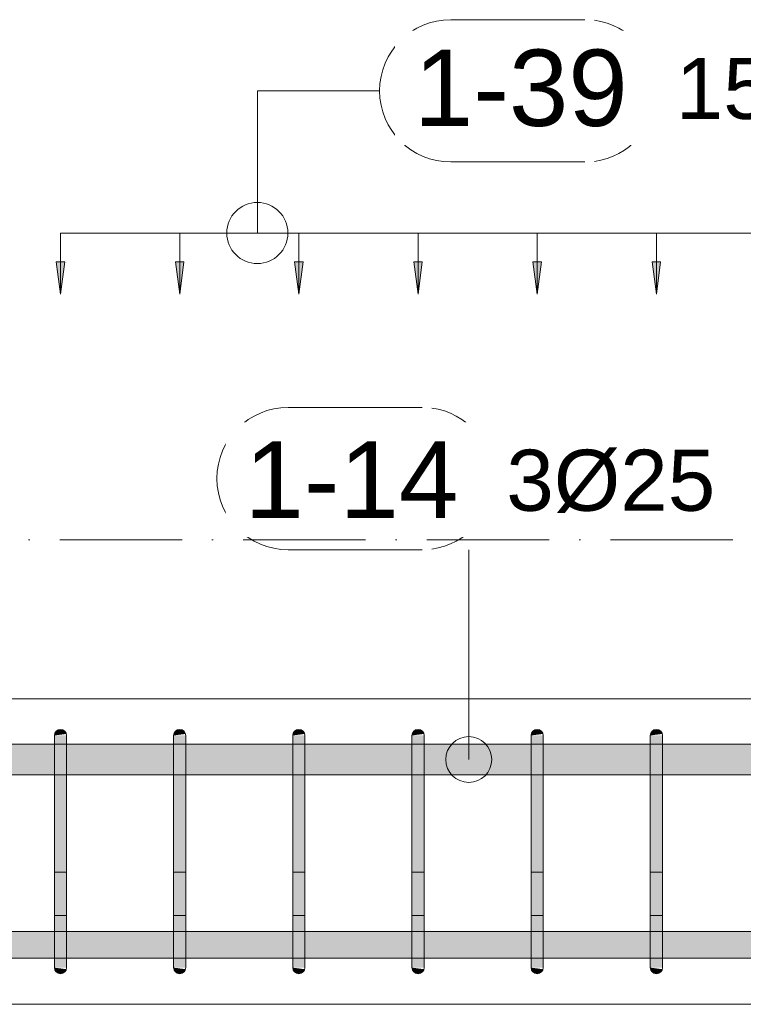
# Model space of a CAD drawing. Header units: millimetres. Extents: x 4307 to 42792, y 1610 to 10025.
# Tile 255 of 256: x 39372 to 39963, y 5620 to 6426. Entities that reach past the tile are written whole.
import ezdxf

# ---------------------------------------------------------------- set-up
doc = ezdxf.new("R2010")
doc.units = ezdxf.units.MM
doc.linetypes.add('Čerchovaná', pattern=[150, 100, -25, 0, -25])
for name, color, linetype, lineweight in [('A-ANNO-DIMS', 211, 'Continuous', 5), ('A-ANNO-DIMS-25', 211, 'Continuous', 5), ('A-FLOR-LEVL', 51, 'Continuous', 5), ('S-BEAM', 12, 'Continuous', 9), ('S-RBAR', 171, 'Continuous', 5), ('S-RBAR-IDEN', 171, 'Continuous', 5)]:
    doc.layers.add(name, color=color, linetype=linetype, lineweight=lineweight)
doc.styles.add('Arial', font='arial.ttf', dxfattribs={"height": 50})
doc.styles.add('Arial_1', font='arial.ttf', dxfattribs={"height": 62.5})
doc.dimstyles.new('Výztuž_kusy__řezy__5', dxfattribs={"dimscale": 304.8, "dimtxt": 0.18, "dimasz": 0, "dimexe": 0, "dimexo": 0.0625, "dimgap": 0.082021, "dimtad": 1, "dimdec": 0, "dimzin": 0, "dimdsep": 46, "dimtxsty": 'Arial_1', "dimblk1": 'NONE', "dimblk2": 'NONE', "dimsah": 1, "dimcen": 0.09, "dimazin": 0, "dimtfac": 1, "dimtdec": 4, "dimtix": 1, "dimtmove": 0, "dimatfit": 3, "dimfxl": 0.164042, "dimfxlon": 1, "dimtvp": 1, "dimtfill": 1, "dimtolj": 1, "dimtzin": 0, "dimarcsym": 2})

# ---------------------------------------------------------------- blocks, each defined once
blk = doc.blocks.new('DIMBLOCK968-V3')
at = {"layer": 'A-ANNO-DIMS-25'}
for points in [[(39404.99, 6201.18), (39408.45, 6227.47), (39401.53, 6227.47)], [(39502.43, 6201.18), (39505.9, 6227.47), (39498.97, 6227.47)]]:
    blk.add_hatch(color=256, dxfattribs=at).paths.add_polyline_path(points)
for p, q in [((39404.99, 6251.18), (39502.43, 6251.18)), ((39404.99, 6251.18), (39404.99, 6251.18)), ((39404.99, 6251.18), (39404.99, 6201.18)), ((39502.43, 6251.18), (39502.43, 6251.18)), ((39502.43, 6251.18), (39502.43, 6201.18)), ((39408.45, 6227.47), (39401.53, 6227.47)), ((39401.53, 6227.47), (39404.99, 6201.18)), ((39404.99, 6201.18), (39408.45, 6227.47)), ((39505.9, 6227.47), (39498.97, 6227.47)), ((39498.97, 6227.47), (39502.43, 6201.18)), ((39502.43, 6201.18), (39505.9, 6227.47))]:
    blk.add_line(p, q, dxfattribs=at)
blk = doc.blocks.new('_None')
blk = doc.blocks.new('DIMBLOCK969-V3')
at = {"layer": 'A-ANNO-DIMS-25'}
for points in [[(39502.43, 6201.18), (39505.9, 6227.47), (39498.97, 6227.47)], [(39599.88, 6201.18), (39603.34, 6227.47), (39596.42, 6227.47)]]:
    blk.add_hatch(color=256, dxfattribs=at).paths.add_polyline_path(points)
for p, q in [((39502.43, 6251.18), (39599.88, 6251.18)), ((39502.43, 6251.18), (39502.43, 6251.18)), ((39502.43, 6251.18), (39502.43, 6201.18)), ((39599.88, 6251.18), (39599.88, 6251.18)), ((39599.88, 6251.18), (39599.88, 6201.18)), ((39505.9, 6227.47), (39498.97, 6227.47)), ((39498.97, 6227.47), (39502.43, 6201.18)), ((39502.43, 6201.18), (39505.9, 6227.47)), ((39603.34, 6227.47), (39596.42, 6227.47)), ((39596.42, 6227.47), (39599.88, 6201.18)), ((39599.88, 6201.18), (39603.34, 6227.47))]:
    blk.add_line(p, q, dxfattribs=at)
blk = doc.blocks.new('DIMBLOCK970-V3')
at = {"layer": 'A-ANNO-DIMS-25'}
for points in [[(39599.88, 6201.18), (39603.34, 6227.47), (39596.42, 6227.47)], [(39697.33, 6201.18), (39700.79, 6227.47), (39693.87, 6227.47)]]:
    blk.add_hatch(color=256, dxfattribs=at).paths.add_polyline_path(points)
for p, q in [((39599.88, 6251.18), (39697.33, 6251.18)), ((39599.88, 6251.18), (39599.88, 6251.18)), ((39599.88, 6251.18), (39599.88, 6201.18)), ((39697.33, 6251.18), (39697.33, 6251.18)), ((39697.33, 6251.18), (39697.33, 6201.18)), ((39603.34, 6227.47), (39596.42, 6227.47)), ((39596.42, 6227.47), (39599.88, 6201.18)), ((39599.88, 6201.18), (39603.34, 6227.47)), ((39700.79, 6227.47), (39693.87, 6227.47)), ((39693.87, 6227.47), (39697.33, 6201.18)), ((39697.33, 6201.18), (39700.79, 6227.47))]:
    blk.add_line(p, q, dxfattribs=at)
blk = doc.blocks.new('DIMBLOCK971-V3')
at = {"layer": 'A-ANNO-DIMS-25'}
for points in [[(39697.33, 6201.18), (39700.79, 6227.47), (39693.87, 6227.47)], [(39794.77, 6201.18), (39798.24, 6227.47), (39791.31, 6227.47)]]:
    blk.add_hatch(color=256, dxfattribs=at).paths.add_polyline_path(points)
for p, q in [((39697.33, 6251.18), (39794.77, 6251.18)), ((39697.33, 6251.18), (39697.33, 6251.18)), ((39697.33, 6251.18), (39697.33, 6201.18)), ((39794.77, 6251.18), (39794.77, 6251.18)), ((39794.77, 6251.18), (39794.77, 6201.18)), ((39700.79, 6227.47), (39693.87, 6227.47)), ((39693.87, 6227.47), (39697.33, 6201.18)), ((39697.33, 6201.18), (39700.79, 6227.47)), ((39798.24, 6227.47), (39791.31, 6227.47)), ((39791.31, 6227.47), (39794.77, 6201.18)), ((39794.77, 6201.18), (39798.24, 6227.47))]:
    blk.add_line(p, q, dxfattribs=at)
blk = doc.blocks.new('DIMBLOCK972-V3')
at = {"layer": 'A-ANNO-DIMS-25'}
for points in [[(39794.77, 6201.18), (39798.24, 6227.47), (39791.31, 6227.47)], [(39892.22, 6201.18), (39895.68, 6227.47), (39888.76, 6227.47)]]:
    blk.add_hatch(color=256, dxfattribs=at).paths.add_polyline_path(points)
for p, q in [((39794.77, 6251.18), (39892.22, 6251.18)), ((39794.77, 6251.18), (39794.77, 6251.18)), ((39794.77, 6251.18), (39794.77, 6201.18)), ((39892.22, 6251.18), (39892.22, 6251.18)), ((39892.22, 6251.18), (39892.22, 6201.18)), ((39798.24, 6227.47), (39791.31, 6227.47)), ((39791.31, 6227.47), (39794.77, 6201.18)), ((39794.77, 6201.18), (39798.24, 6227.47)), ((39895.68, 6227.47), (39888.76, 6227.47)), ((39888.76, 6227.47), (39892.22, 6201.18)), ((39892.22, 6201.18), (39895.68, 6227.47))]:
    blk.add_line(p, q, dxfattribs=at)
blk = doc.blocks.new('DIMBLOCK973-V3')
at = {"layer": 'A-ANNO-DIMS-25'}
for points in [[(39892.22, 6201.18), (39895.68, 6227.47), (39888.76, 6227.47)], [(39989.67, 6201.18), (39993.13, 6227.47), (39986.21, 6227.47)]]:
    blk.add_hatch(color=256, dxfattribs=at).paths.add_polyline_path(points)
for p, q in [((39892.22, 6251.18), (39989.67, 6251.18)), ((39892.22, 6251.18), (39892.22, 6251.18)), ((39892.22, 6251.18), (39892.22, 6201.18)), ((39989.67, 6251.18), (39989.67, 6251.18)), ((39989.67, 6251.18), (39989.67, 6201.18)), ((39895.68, 6227.47), (39888.76, 6227.47)), ((39888.76, 6227.47), (39892.22, 6201.18)), ((39892.22, 6201.18), (39895.68, 6227.47)), ((39993.13, 6227.47), (39986.21, 6227.47)), ((39986.21, 6227.47), (39989.67, 6201.18)), ((39989.67, 6201.18), (39993.13, 6227.47))]:
    blk.add_line(p, q, dxfattribs=at)
blk = doc.blocks.new('DIMBLOCK982-V3')
at = {"layer": 'A-ANNO-DIMS-25'}
for points in [[(39404.99, 6201.18), (39408.45, 6227.47), (39401.53, 6227.47)], [(39502.43, 6201.18), (39505.9, 6227.47), (39498.97, 6227.47)], [(39599.88, 6201.18), (39603.34, 6227.47), (39596.42, 6227.47)], [(39697.33, 6201.18), (39700.79, 6227.47), (39693.87, 6227.47)], [(39794.77, 6201.18), (39798.24, 6227.47), (39791.31, 6227.47)], [(39892.22, 6201.18), (39895.68, 6227.47), (39888.76, 6227.47)], [(39989.67, 6201.18), (39993.13, 6227.47), (39986.21, 6227.47)], [(40087.11, 6201.18), (40090.58, 6227.47), (40083.65, 6227.47)], [(40184.56, 6201.18), (40188.02, 6227.47), (40181.1, 6227.47)], [(40282.01, 6201.18), (40285.47, 6227.47), (40278.55, 6227.47)], [(40379.45, 6201.18), (40382.92, 6227.47), (40375.99, 6227.47)], [(40476.9, 6201.18), (40480.36, 6227.47), (40473.44, 6227.47)], [(40574.35, 6201.18), (40577.81, 6227.47), (40570.89, 6227.47)], [(40671.79, 6201.18), (40675.26, 6227.47), (40668.33, 6227.47)], [(40769.24, 6201.18), (40772.7, 6227.47), (40765.78, 6227.47)]]:
    blk.add_hatch(color=256, dxfattribs=at).paths.add_polyline_path(points)
for p, q in [((39404.99, 6251.18), (40769.24, 6251.18)), ((39404.99, 6251.18), (39502.43, 6251.18)), ((39404.99, 6251.18), (39404.99, 6251.18)), ((39404.99, 6251.18), (39404.99, 6201.18)), ((39502.43, 6251.18), (39599.88, 6251.18)), ((39502.43, 6251.18), (39502.43, 6251.18)), ((39502.43, 6251.18), (39502.43, 6201.18)), ((39599.88, 6251.18), (39697.33, 6251.18)), ((39599.88, 6251.18), (39599.88, 6251.18)), ((39599.88, 6251.18), (39599.88, 6201.18)), ((39697.33, 6251.18), (39794.77, 6251.18)), ((39697.33, 6251.18), (39697.33, 6251.18)), ((39697.33, 6251.18), (39697.33, 6201.18)), ((39794.77, 6251.18), (39892.22, 6251.18)), ((39794.77, 6251.18), (39794.77, 6251.18)), ((39794.77, 6251.18), (39794.77, 6201.18)), ((39892.22, 6251.18), (39989.67, 6251.18)), ((39892.22, 6251.18), (39892.22, 6251.18)), ((39892.22, 6251.18), (39892.22, 6201.18)), ((39989.67, 6251.18), (40087.11, 6251.18)), ((39989.67, 6251.18), (39989.67, 6251.18)), ((39989.67, 6251.18), (39989.67, 6201.18)), ((40087.11, 6251.18), (40184.56, 6251.18)), ((40087.11, 6251.18), (40087.11, 6251.18)), ((40087.11, 6251.18), (40087.11, 6201.18)), ((40184.56, 6251.18), (40282.01, 6251.18)), ((40184.56, 6251.18), (40184.56, 6251.18)), ((40184.56, 6251.18), (40184.56, 6201.18)), ((40282.01, 6251.18), (40379.45, 6251.18)), ((40282.01, 6251.18), (40282.01, 6251.18)), ((40282.01, 6251.18), (40282.01, 6201.18)), ((40379.45, 6251.18), (40476.9, 6251.18)), ((40379.45, 6251.18), (40379.45, 6251.18)), ((40379.45, 6251.18), (40379.45, 6201.18)), ((40476.9, 6251.18), (40574.35, 6251.18)), ((40476.9, 6251.18), (40476.9, 6251.18)), ((40476.9, 6251.18), (40476.9, 6201.18)), ((40574.35, 6251.18), (40671.79, 6251.18)), ((40574.35, 6251.18), (40574.35, 6251.18)), ((40574.35, 6251.18), (40574.35, 6201.18)), ((40671.79, 6251.18), (40769.24, 6251.18)), ((40671.79, 6251.18), (40671.79, 6251.18)), ((40671.79, 6251.18), (40671.79, 6201.18)), ((40769.24, 6251.18), (40769.24, 6251.18)), ((40769.24, 6251.18), (40769.24, 6201.18)), ((39408.45, 6227.47), (39401.53, 6227.47)), ((39401.53, 6227.47), (39404.99, 6201.18)), ((39404.99, 6201.18), (39408.45, 6227.47)), ((39505.9, 6227.47), (39498.97, 6227.47)), ((39498.97, 6227.47), (39502.43, 6201.18)), ((39502.43, 6201.18), (39505.9, 6227.47)), ((39603.34, 6227.47), (39596.42, 6227.47)), ((39596.42, 6227.47), (39599.88, 6201.18)), ((39599.88, 6201.18), (39603.34, 6227.47)), ((39700.79, 6227.47), (39693.87, 6227.47)), ((39693.87, 6227.47), (39697.33, 6201.18)), ((39697.33, 6201.18), (39700.79, 6227.47)), ((39798.24, 6227.47), (39791.31, 6227.47)), ((39791.31, 6227.47), (39794.77, 6201.18)), ((39794.77, 6201.18), (39798.24, 6227.47)), ((39895.68, 6227.47), (39888.76, 6227.47)), ((39888.76, 6227.47), (39892.22, 6201.18)), ((39892.22, 6201.18), (39895.68, 6227.47)), ((39993.13, 6227.47), (39986.21, 6227.47)), ((39986.21, 6227.47), (39989.67, 6201.18)), ((39989.67, 6201.18), (39993.13, 6227.47)), ((40090.58, 6227.47), (40083.65, 6227.47)), ((40083.65, 6227.47), (40087.11, 6201.18)), ((40087.11, 6201.18), (40090.58, 6227.47)), ((40188.02, 6227.47), (40181.1, 6227.47)), ((40181.1, 6227.47), (40184.56, 6201.18)), ((40184.56, 6201.18), (40188.02, 6227.47)), ((40285.47, 6227.47), (40278.55, 6227.47)), ((40278.55, 6227.47), (40282.01, 6201.18)), ((40282.01, 6201.18), (40285.47, 6227.47)), ((40382.92, 6227.47), (40375.99, 6227.47)), ((40375.99, 6227.47), (40379.45, 6201.18)), ((40379.45, 6201.18), (40382.92, 6227.47)), ((40480.36, 6227.47), (40473.44, 6227.47)), ((40473.44, 6227.47), (40476.9, 6201.18)), ((40476.9, 6201.18), (40480.36, 6227.47)), ((40577.81, 6227.47), (40570.89, 6227.47)), ((40570.89, 6227.47), (40574.35, 6201.18)), ((40574.35, 6201.18), (40577.81, 6227.47)), ((40675.26, 6227.47), (40668.33, 6227.47)), ((40668.33, 6227.47), (40671.79, 6201.18)), ((40671.79, 6201.18), (40675.26, 6227.47)), ((40772.7, 6227.47), (40765.78, 6227.47)), ((40765.78, 6227.47), (40769.24, 6201.18)), ((40769.24, 6201.18), (40772.7, 6227.47))]:
    blk.add_line(p, q, dxfattribs=at)
blk = doc.blocks.new('Popisek výztuže__BEZ NATOČENÍ_ - _Typ_ množství_PRAVÝ _řezy_-573725-V3')
at = {"layer": 'S-RBAR-IDEN'}
for p, q in [((6547.63, 9782.6), (6437.94, 9782.6)), ((6437.94, 9666.17), (6547.63, 9666.17))]:
    blk.add_line(p, q, dxfattribs=at)
for centre, start, end in [((6437.94, 9724.38), 90, 270), ((6547.63, 9724.38), 277.64339, 82.35661)]:
    blk.add_arc(centre, 58.22, start, end, dxfattribs=at)
blk = doc.blocks.new('Popisek výztuže - _Typ_ množství_PRAVÝ-500031-V3')
at = {"layer": 'S-RBAR-IDEN'}
for p, q in [((16609.07, 9085.51), (16499.37, 9085.51)), ((16499.37, 8969.08), (16609.07, 8969.08))]:
    blk.add_line(p, q, dxfattribs=at)
for centre, start, end in [((16499.37, 9027.3), 90, 270), ((16609.07, 9027.3), 277.64339, 82.35661)]:
    blk.add_arc(centre, 58.22, start, end, dxfattribs=at)

msp = doc.modelspace()

# ---------------------------------------------------------------- hatches: boundary and pattern name
at = {"layer": 'S-RBAR'}
for points in [[(39399.99, 5840), (39409.82, 5841.29), (39409.32, 5842.5), (39408.52, 5843.54), (39407.49, 5844.33), (39406.28, 5844.83), (39404.99, 5845), (39403.69, 5844.83), (39402.49, 5844.33), (39401.45, 5843.54), (39400.66, 5842.5), (39400.16, 5841.29)], [(39497.43, 5840), (39507.26, 5841.29), (39506.77, 5842.5), (39505.97, 5843.54), (39504.93, 5844.33), (39503.73, 5844.83), (39502.43, 5845), (39501.14, 5844.83), (39499.93, 5844.33), (39498.9, 5843.54), (39498.1, 5842.5), (39497.61, 5841.29)], [(39594.88, 5840), (39604.71, 5841.29), (39604.21, 5842.5), (39603.42, 5843.54), (39602.38, 5844.33), (39601.18, 5844.83), (39599.88, 5845), (39598.59, 5844.83), (39597.38, 5844.33), (39596.35, 5843.54), (39595.55, 5842.5), (39595.05, 5841.29)], [(39692.33, 5840), (39702.16, 5841.29), (39701.66, 5842.5), (39700.86, 5843.54), (39699.83, 5844.33), (39698.62, 5844.83), (39697.33, 5845), (39696.03, 5844.83), (39694.83, 5844.33), (39693.79, 5843.54), (39693, 5842.5), (39692.5, 5841.29)], [(39789.77, 5840), (39799.6, 5841.29), (39799.11, 5842.5), (39798.31, 5843.54), (39797.27, 5844.33), (39796.07, 5844.83), (39794.77, 5845), (39793.48, 5844.83), (39792.27, 5844.33), (39791.24, 5843.54), (39790.44, 5842.5), (39789.95, 5841.29)], [(39887.22, 5840), (39897.05, 5841.29), (39896.55, 5842.5), (39895.76, 5843.54), (39894.72, 5844.33), (39893.52, 5844.83), (39892.22, 5845), (39890.93, 5844.83), (39889.72, 5844.33), (39888.69, 5843.54), (39887.89, 5842.5), (39887.39, 5841.29)], [(39409.99, 5815), (39409.99, 5840), (39399.99, 5840), (39399.99, 5815)], [(39507.43, 5815), (39507.43, 5840), (39497.43, 5840), (39497.43, 5815)], [(39604.88, 5815), (39604.88, 5840), (39594.88, 5840), (39594.88, 5815)], [(39702.33, 5815), (39702.33, 5840), (39692.33, 5840), (39692.33, 5815)], [(39799.77, 5815), (39799.77, 5840), (39789.77, 5840), (39789.77, 5815)], [(39897.22, 5815), (39897.22, 5840), (39887.22, 5840), (39887.22, 5815)], [(39409.99, 5675), (39409.99, 5815), (39399.99, 5815), (39399.99, 5675), (39407.19, 5675)], [(39507.43, 5675), (39507.43, 5815), (39497.43, 5815), (39497.43, 5675)], [(39604.88, 5675), (39604.88, 5815), (39594.88, 5815), (39594.88, 5675)], [(39702.33, 5675), (39702.33, 5815), (39692.33, 5815), (39692.33, 5675)], [(39799.77, 5675), (39799.77, 5815), (39789.77, 5815), (39789.77, 5675)], [(39897.22, 5675), (39897.22, 5815), (39887.22, 5815), (39887.45, 5675)], [(39403.69, 5650), (39409.99, 5650), (39409.99, 5675), (39399.99, 5675), (39399.99, 5650)], [(39507.43, 5650), (39507.43, 5675), (39497.43, 5675), (39497.43, 5650), (39507.26, 5650)], [(39604.88, 5650), (39604.88, 5675), (39594.88, 5675), (39594.88, 5650), (39604.71, 5650)], [(39702.33, 5650), (39702.33, 5675), (39692.33, 5675), (39692.33, 5650), (39702.16, 5650)], [(39799.77, 5650), (39799.77, 5675), (39789.77, 5675), (39789.77, 5650), (39799.6, 5650)], [(39890.93, 5650), (39897.22, 5650), (39897.22, 5675), (39887.22, 5675), (39887.45, 5650)], [(39404.99, 5645), (39407.19, 5645.55), (39407.49, 5645.67), (39408.52, 5646.46), (39409.32, 5647.5), (39409.82, 5648.71), (39399.99, 5650), (39400.16, 5648.71), (39400.66, 5647.5), (39401.45, 5646.46), (39402.49, 5645.67), (39403.69, 5645.17)], [(39502.43, 5645), (39503.73, 5645.17), (39504.93, 5645.67), (39505.97, 5646.46), (39506.77, 5647.5), (39507.26, 5648.71), (39497.43, 5650), (39497.61, 5648.71), (39498.1, 5647.5), (39498.9, 5646.46), (39499.93, 5645.67), (39501.14, 5645.17)], [(39599.88, 5645), (39601.18, 5645.17), (39602.38, 5645.67), (39603.42, 5646.46), (39604.21, 5647.5), (39604.71, 5648.71), (39594.88, 5650), (39595.05, 5648.71), (39595.55, 5647.5), (39596.35, 5646.46), (39597.38, 5645.67), (39598.59, 5645.17)], [(39697.33, 5645), (39698.62, 5645.17), (39699.83, 5645.67), (39700.86, 5646.46), (39701.66, 5647.5), (39702.16, 5648.71), (39692.33, 5650), (39692.5, 5648.71), (39693, 5647.5), (39693.79, 5646.46), (39694.83, 5645.67), (39696.03, 5645.17)], [(39794.77, 5645), (39796.07, 5645.17), (39797.27, 5645.67), (39798.31, 5646.46), (39799.11, 5647.5), (39799.6, 5648.71), (39789.77, 5650), (39789.95, 5648.71), (39790.44, 5647.5), (39791.24, 5646.46), (39792.27, 5645.67), (39793.48, 5645.17)], [(39892.22, 5645), (39893.52, 5645.17), (39894.72, 5645.67), (39895.76, 5646.46), (39896.55, 5647.5), (39897.05, 5648.71), (39887.22, 5650), (39887.45, 5648.56), (39887.89, 5647.5), (39888.69, 5646.46), (39889.72, 5645.67), (39890.93, 5645.17)]]:
    msp.add_hatch(color=7, dxfattribs=at).paths.add_polyline_path(points)
h = msp.add_hatch(color=7, dxfattribs=at)
h.paths.add_polyline_path([(38097.32, 5807.8), (38276.98, 5807.8), (38276.98, 5832.8), (38097.32, 5832.8), (38097.32, 5814.54)])
h.paths.add_polyline_path([(39799.77, 5807.8), (39887.22, 5807.8), (39887.22, 5832.8), (39799.77, 5832.8), (39799.77, 5814.54)])
h.paths.add_polyline_path([(39702.33, 5807.8), (39789.77, 5807.8), (39789.77, 5832.8), (39702.33, 5832.8), (39702.33, 5814.54)])
h.paths.add_polyline_path([(39669.15, 5807.8), (39692.33, 5807.8), (39692.33, 5832.8), (39604.88, 5832.8), (39604.88, 5807.8)])
h.paths.add_polyline_path([(39994.67, 5807.8), (40082.11, 5807.8), (40082.11, 5832.8), (39994.67, 5832.8), (39994.67, 5814.54)])
h.paths.add_polyline_path([(39897.22, 5807.8), (39984.67, 5807.8), (39984.67, 5832.8), (39897.22, 5832.8), (39897.22, 5814.54)])
h.paths.add_polyline_path([(38286.98, 5807.8), (38476.58, 5807.8), (38476.58, 5832.8), (38286.98, 5832.8), (38286.98, 5814.54)])
h.paths.add_polyline_path([(40189.56, 5807.8), (40277.01, 5807.8), (40277.01, 5832.8), (40189.56, 5832.8), (40189.56, 5814.54)])
h.paths.add_polyline_path([(40092.11, 5807.8), (40179.56, 5807.8), (40179.56, 5832.8), (40092.11, 5832.8), (40092.11, 5814.54)])
h.paths.add_polyline_path([(38486.58, 5807.8), (38676.18, 5807.8), (38676.18, 5832.8), (38486.58, 5832.8), (38486.58, 5814.54)])
h.paths.add_polyline_path([(40287.01, 5807.8), (40374.45, 5807.8), (40374.45, 5832.8), (40287.01, 5832.8), (40287.01, 5814.54)])
h.paths.add_polyline_path([(39497.43, 5807.8), (39497.43, 5832.8), (39409.99, 5832.8), (39409.99, 5807.8), (39494.51, 5807.8)])
h.paths.add_polyline_path([(39594.88, 5807.8), (39594.88, 5832.8), (39507.43, 5832.8), (39507.43, 5807.8)])
h.paths.add_polyline_path([(39399.99, 5807.8), (39399.99, 5832.8), (39284.99, 5832.8), (39284.99, 5807.8), (39319.87, 5807.8)])
h.paths.add_polyline_path([(38686.18, 5807.8), (38875.79, 5807.8), (38875.79, 5832.8), (38686.18, 5832.8), (38686.18, 5814.54)])
h.paths.add_polyline_path([(38885.79, 5807.8), (39075.39, 5807.8), (39075.39, 5832.8), (38885.79, 5832.8), (38885.79, 5814.54)])
h.paths.add_polyline_path([(39274.99, 5807.8), (39274.99, 5832.8), (39085.39, 5832.8), (39085.39, 5807.8), (39145.23, 5807.8)])
h.paths.add_polyline_path([(40481.9, 5807.8), (40569.35, 5807.8), (40569.35, 5832.8), (40481.9, 5832.8), (40481.9, 5814.54)])
h.paths.add_polyline_path([(40384.45, 5807.8), (40471.9, 5807.8), (40471.9, 5832.8), (40384.45, 5832.8), (40384.45, 5814.54)])
h.paths.add_polyline_path([(40676.79, 5807.8), (40764.24, 5807.8), (40764.24, 5832.8), (40676.79, 5832.8), (40676.79, 5814.54)])
h.paths.add_polyline_path([(40579.35, 5807.8), (40666.79, 5807.8), (40666.79, 5832.8), (40579.35, 5832.8), (40579.35, 5814.54)])
h.paths.add_polyline_path([(40852.53, 5807.8), (40885.81, 5807.8), (40885.81, 5832.8), (40852.53, 5832.8), (40852.53, 5814.54)])
h.paths.add_polyline_path([(40809.24, 5807.8), (40842.53, 5807.8), (40842.53, 5832.8), (40809.24, 5832.8), (40809.24, 5814.54)])
h.paths.add_polyline_path([(40774.24, 5807.8), (40799.24, 5807.8), (40799.24, 5832.8), (40774.24, 5832.8), (40774.24, 5814.54)])
h.paths.add_polyline_path([(40939.09, 5807.8), (40972.38, 5807.8), (40972.38, 5832.8), (40939.09, 5832.8), (40939.09, 5814.54)])
h.paths.add_polyline_path([(40895.81, 5807.8), (40929.09, 5807.8), (40929.09, 5832.8), (40895.81, 5832.8), (40895.81, 5814.54)])
h.paths.add_polyline_path([(40982.38, 5807.8), (41002.38, 5807.8), (41002.38, 5832.8), (40982.38, 5832.8), (40982.38, 5814.54)])
h = msp.add_hatch(color=7, dxfattribs=at)
h.paths.add_polyline_path([(40193.07, 5657.64), (40277.01, 5657.92), (40277.01, 5679.64), (40189.56, 5679.64), (40189.56, 5657.64)])
h.paths.add_polyline_path([(39075.39, 5657.64), (39075.39, 5679.64), (38885.79, 5679.64), (38885.79, 5657.64), (39057.91, 5657.64)])
h.paths.add_polyline_path([(34762.38, 5657.64), (34769.88, 5657.92), (34769.88, 5679.64), (34762.38, 5679.64), (34762.38, 5657.92)])
h.paths.add_polyline_path([(39800.13, 5657.64), (39887.22, 5657.92), (39887.22, 5679.64), (39799.77, 5679.64), (39799.77, 5657.64)])
h.paths.add_polyline_path([(37288.97, 5657.64), (37478.57, 5657.92), (37478.57, 5679.64), (37288.97, 5679.64), (37288.97, 5657.92)])
h.paths.add_polyline_path([(39101.57, 5657.64), (39274.99, 5657.92), (39274.99, 5679.64), (39085.39, 5679.64), (39085.39, 5657.64)])
h.paths.add_polyline_path([(34779.88, 5657.64), (34815.85, 5657.92), (34815.85, 5679.64), (34779.88, 5679.64), (34779.88, 5657.92)])
h.paths.add_polyline_path([(37278.97, 5657.64), (37278.97, 5679.64), (37089.37, 5679.64), (37089.37, 5657.64), (37267.85, 5657.64)])
h.paths.add_polyline_path([(41002.38, 5657.64), (41002.38, 5679.64), (40982.38, 5679.64), (40982.38, 5657.64), (41000.78, 5657.64)])
h.paths.add_polyline_path([(34825.85, 5657.64), (34861.82, 5657.92), (34861.82, 5679.64), (34825.85, 5679.64), (34825.85, 5657.92)])
h.paths.add_polyline_path([(34871.82, 5657.64), (34907.78, 5657.92), (34907.78, 5679.64), (34871.82, 5679.64), (34871.82, 5657.92)])
h.paths.add_polyline_path([(37079.37, 5657.64), (37079.37, 5679.64), (36889.77, 5679.64), (36889.77, 5657.64), (37049.55, 5657.64)])
h.paths.add_polyline_path([(40972.38, 5657.64), (40972.38, 5679.64), (40939.09, 5679.64), (40939.09, 5657.64)])
h.paths.add_polyline_path([(39897.22, 5657.64), (39984.67, 5657.92), (39984.67, 5679.64), (39897.22, 5679.64), (39897.22, 5657.92)])
h.paths.add_polyline_path([(34917.78, 5657.64), (34953.75, 5657.92), (34953.75, 5679.64), (34917.78, 5679.64), (34917.78, 5657.92)])
h.paths.add_polyline_path([(34963.75, 5657.64), (34999.72, 5657.92), (34999.72, 5679.64), (34963.75, 5679.64), (34963.75, 5657.92)])
h.paths.add_polyline_path([(40929.09, 5657.64), (40929.09, 5679.64), (40895.81, 5679.64), (40895.81, 5657.64)])
h.paths.add_polyline_path([(39284.99, 5657.64), (39399.99, 5657.92), (39399.99, 5679.64), (39284.99, 5679.64), (39284.99, 5657.92)])
h.paths.add_polyline_path([(39994.67, 5657.64), (40082.11, 5657.92), (40082.11, 5679.64), (39994.67, 5679.64), (39994.67, 5657.92)])
h.paths.add_polyline_path([(38839.61, 5657.64), (38875.79, 5657.92), (38875.79, 5679.64), (38686.18, 5679.64), (38686.18, 5657.64), (38795.95, 5657.64)])
h.paths.add_polyline_path([(35009.72, 5657.64), (35045.68, 5657.92), (35045.68, 5679.64), (35009.72, 5679.64), (35009.72, 5657.92)])
h.paths.add_polyline_path([(36879.77, 5657.64), (36879.77, 5679.64), (36764.77, 5679.64), (36764.77, 5657.64), (36874.91, 5657.64)])
h.paths.add_polyline_path([(37488.57, 5657.64), (37678.18, 5657.92), (37678.18, 5679.64), (37488.57, 5679.64), (37488.57, 5657.92)])
h.paths.add_polyline_path([(40885.81, 5657.64), (40885.81, 5679.64), (40852.53, 5679.64), (40852.53, 5657.64)])
h.paths.add_polyline_path([(35055.68, 5657.64), (35091.65, 5657.92), (35091.65, 5679.64), (35055.68, 5679.64), (35055.68, 5657.92)])
h.paths.add_polyline_path([(39789.77, 5657.64), (39789.77, 5679.64), (39702.33, 5679.64), (39702.33, 5657.64), (39756.47, 5657.64)])
h.paths.add_polyline_path([(35101.65, 5657.64), (35137.62, 5657.92), (35137.62, 5679.64), (35101.65, 5679.64), (35101.65, 5657.92)])
h.paths.add_polyline_path([(36754.77, 5657.64), (36754.77, 5679.64), (36666.25, 5679.64), (36666.25, 5657.64), (36743.93, 5657.64)])
h.paths.add_polyline_path([(40842.53, 5657.64), (40842.53, 5679.64), (40809.24, 5679.64), (40809.24, 5657.64)])
h.paths.add_polyline_path([(38676.18, 5657.64), (38676.18, 5679.64), (38486.58, 5679.64), (38486.58, 5657.64), (38664.97, 5657.64)])
h.paths.add_polyline_path([(35147.62, 5657.64), (35183.58, 5657.92), (35183.58, 5679.64), (35147.62, 5679.64), (35147.62, 5657.92)])
h.paths.add_polyline_path([(39409.99, 5657.64), (39497.43, 5657.92), (39497.43, 5679.64), (39409.99, 5679.64), (39409.99, 5657.92)])
h.paths.add_polyline_path([(35193.58, 5657.64), (35229.55, 5657.92), (35229.55, 5679.64), (35193.58, 5679.64), (35193.58, 5657.92)])
h.paths.add_polyline_path([(40092.11, 5657.64), (40179.56, 5657.92), (40179.56, 5679.64), (40092.11, 5679.64), (40092.11, 5657.92)])
h.paths.add_polyline_path([(40764.24, 5657.64), (40764.24, 5679.64), (40676.79, 5679.64), (40676.79, 5657.64), (40760.65, 5657.64)])
h.paths.add_polyline_path([(40799.24, 5657.64), (40799.24, 5679.64), (40774.24, 5679.64), (40774.24, 5657.64)])
h.paths.add_polyline_path([(35239.55, 5657.64), (35275.52, 5657.92), (35275.52, 5679.64), (35239.55, 5679.64), (35239.55, 5657.92)])
h.paths.add_polyline_path([(38476.58, 5657.64), (38476.58, 5679.64), (38286.98, 5679.64), (38286.98, 5657.64), (38446.67, 5657.64)])
h.paths.add_polyline_path([(39507.43, 5657.64), (39594.88, 5657.92), (39594.88, 5679.64), (39507.43, 5679.64), (39507.43, 5657.92)])
h.paths.add_polyline_path([(35285.52, 5657.64), (35375.52, 5657.92), (35375.52, 5679.64), (35285.52, 5679.64), (35285.52, 5657.92)])
h.paths.add_polyline_path([(40629.67, 5657.64), (40666.79, 5657.92), (40666.79, 5679.64), (40579.35, 5679.64), (40579.35, 5657.64), (40586.01, 5657.64)])
h.paths.add_polyline_path([(35385.52, 5657.64), (35474.03, 5657.92), (35474.03, 5679.64), (35385.52, 5679.64), (35385.52, 5657.92)])
h.paths.add_polyline_path([(36612.95, 5657.64), (36656.25, 5657.92), (36656.25, 5679.64), (36567.73, 5679.64), (36567.73, 5657.64), (36569.29, 5657.64)])
h.paths.add_polyline_path([(35484.03, 5657.64), (35572.55, 5657.92), (35572.55, 5679.64), (35484.03, 5679.64), (35484.03, 5657.92)])
h.paths.add_polyline_path([(35582.55, 5657.64), (35671.07, 5657.92), (35671.07, 5679.64), (35582.55, 5679.64), (35582.55, 5657.92)])
h.paths.add_polyline_path([(37688.18, 5657.64), (37877.78, 5657.92), (37877.78, 5679.64), (37688.18, 5679.64), (37688.18, 5657.92)])
h.paths.add_polyline_path([(40569.35, 5657.64), (40569.35, 5679.64), (40481.9, 5679.64), (40481.9, 5657.64), (40542.35, 5657.64)])
h.paths.add_polyline_path([(38276.98, 5657.64), (38276.98, 5679.64), (38087.38, 5679.64), (38087.38, 5657.64), (38272.03, 5657.64)])
h.paths.add_polyline_path([(35681.07, 5657.64), (35769.59, 5657.92), (35769.59, 5679.64), (35681.07, 5679.64), (35681.07, 5657.92)])
h.paths.add_polyline_path([(35779.59, 5657.64), (35868.11, 5657.92), (35868.11, 5679.64), (35779.59, 5679.64), (35779.59, 5657.92)])
h.paths.add_polyline_path([(39604.88, 5657.64), (39692.33, 5657.92), (39692.33, 5679.64), (39604.88, 5679.64), (39604.88, 5657.92)])
h.paths.add_polyline_path([(40471.9, 5657.64), (40471.9, 5679.64), (40384.45, 5679.64), (40384.45, 5657.64), (40455.03, 5657.64)])
h.paths.add_polyline_path([(35878.11, 5657.64), (35966.62, 5657.92), (35966.62, 5679.64), (35878.11, 5679.64), (35878.11, 5657.92)])
h.paths.add_polyline_path([(38077.38, 5657.64), (38077.38, 5679.64), (37887.78, 5679.64), (37887.78, 5657.64), (38053.73, 5657.64)])
h.paths.add_polyline_path([(35976.62, 5657.64), (36065.14, 5657.92), (36065.14, 5679.64), (35976.62, 5679.64), (35976.62, 5657.92)])
h.paths.add_polyline_path([(40374.45, 5657.64), (40374.45, 5679.64), (40287.01, 5679.64), (40287.01, 5657.64), (40367.71, 5657.64)])
h.paths.add_polyline_path([(36075.14, 5657.64), (36163.66, 5657.92), (36163.66, 5679.64), (36075.14, 5679.64), (36075.14, 5657.92)])
h.paths.add_polyline_path([(36557.73, 5657.64), (36557.73, 5679.64), (36469.21, 5679.64), (36469.21, 5657.64), (36525.63, 5657.64)])
h.paths.add_polyline_path([(36173.66, 5657.64), (36262.18, 5657.92), (36262.18, 5679.64), (36173.66, 5679.64), (36173.66, 5657.92)])
h.paths.add_polyline_path([(36272.18, 5657.64), (36360.7, 5657.92), (36360.7, 5679.64), (36272.18, 5679.64), (36272.18, 5657.92)])
h.paths.add_polyline_path([(36370.7, 5657.64), (36459.21, 5657.92), (36459.21, 5679.64), (36370.7, 5679.64), (36370.7, 5657.92)])

# ---------------------------------------------------------------- linework, layer by layer
at = {"layer": 'A-FLOR-LEVL', "linetype": 'Čerchovaná'}
msp.add_line((29948.07, 6000), (42662.7, 6000), dxfattribs=at)
at = {"layer": 'S-BEAM'}
for p, q in [((35087.38, 5870), (40977.38, 5870)), ((35087.38, 5870), (40977.38, 5870)), ((40977.38, 5620), (35087.38, 5620)), ((35087.38, 5620), (40977.38, 5620))]:
    msp.add_line(p, q, dxfattribs=at)
at = {"layer": 'S-RBAR'}
for p, q in [((39399.99, 5840), (39399.99, 5815)), ((39399.99, 5840), (39399.99, 5815)), ((39409.99, 5840), (39409.99, 5815)), ((39409.99, 5840), (39409.99, 5815)), ((39497.43, 5840), (39497.43, 5815)), ((39497.43, 5840), (39497.43, 5815)), ((39507.43, 5840), (39507.43, 5815)), ((39507.43, 5840), (39507.43, 5815)), ((39594.88, 5840), (39594.88, 5815)), ((39594.88, 5840), (39594.88, 5815)), ((39604.88, 5840), (39604.88, 5815)), ((39604.88, 5840), (39604.88, 5815)), ((39692.33, 5840), (39692.33, 5815)), ((39692.33, 5840), (39692.33, 5815)), ((39702.33, 5840), (39702.33, 5815)), ((39702.33, 5840), (39702.33, 5815)), ((39789.77, 5840), (39789.77, 5815)), ((39789.77, 5840), (39789.77, 5815)), ((39799.77, 5840), (39799.77, 5815)), ((39799.77, 5840), (39799.77, 5815)), ((39887.22, 5840), (39887.22, 5815)), ((39887.22, 5840), (39887.22, 5815)), ((39897.22, 5840), (39897.22, 5815)), ((39897.22, 5840), (39897.22, 5815)), ((38097.32, 5832.8), (41002.38, 5832.8)), ((38097.32, 5832.8), (41002.38, 5832.8)), ((38097.32, 5832.8), (41002.38, 5832.8)), ((39399.99, 5675), (39399.99, 5815)), ((39399.99, 5815), (39399.99, 5675)), ((39409.99, 5675), (39409.99, 5815)), ((39409.99, 5815), (39409.99, 5675)), ((39497.43, 5675), (39497.43, 5815)), ((39497.43, 5815), (39497.43, 5675)), ((39507.43, 5675), (39507.43, 5815)), ((39507.43, 5815), (39507.43, 5675)), ((39594.88, 5675), (39594.88, 5815)), ((39594.88, 5815), (39594.88, 5675)), ((39604.88, 5675), (39604.88, 5815)), ((39604.88, 5815), (39604.88, 5675)), ((39692.33, 5675), (39692.33, 5815)), ((39692.33, 5815), (39692.33, 5675)), ((39702.33, 5675), (39702.33, 5815)), ((39702.33, 5815), (39702.33, 5675)), ((39789.77, 5675), (39789.77, 5815)), ((39789.77, 5815), (39789.77, 5675)), ((39799.77, 5675), (39799.77, 5815)), ((39799.77, 5815), (39799.77, 5675)), ((39887.22, 5675), (39887.22, 5815)), ((39887.22, 5815), (39887.22, 5675)), ((39897.22, 5675), (39897.22, 5815)), ((39897.22, 5815), (39897.22, 5675)), ((38097.32, 5807.8), (41002.38, 5807.8)), ((38097.32, 5807.8), (41002.38, 5807.8)), ((38097.32, 5807.8), (41002.38, 5807.8)), ((39399.99, 5728.03), (39399.99, 5692.68)), ((39399.99, 5728.03), (39409.99, 5728.03)), ((39409.99, 5728.03), (39409.99, 5692.68)), ((39497.43, 5728.03), (39497.43, 5692.68)), ((39497.43, 5728.03), (39507.43, 5728.03)), ((39507.43, 5728.03), (39507.43, 5692.68)), ((39594.88, 5728.03), (39594.88, 5692.68)), ((39594.88, 5728.03), (39604.88, 5728.03)), ((39604.88, 5728.03), (39604.88, 5692.68)), ((39692.33, 5728.03), (39692.33, 5692.68)), ((39692.33, 5728.03), (39702.33, 5728.03)), ((39702.33, 5728.03), (39702.33, 5692.68)), ((39789.77, 5728.03), (39789.77, 5692.68)), ((39789.77, 5728.03), (39799.77, 5728.03)), ((39799.77, 5728.03), (39799.77, 5692.68)), ((39887.22, 5728.03), (39887.22, 5692.68)), ((39887.22, 5728.03), (39897.22, 5728.03)), ((39897.22, 5728.03), (39897.22, 5692.68)), ((39399.99, 5692.68), (39399.99, 5650)), ((39409.99, 5692.68), (39399.99, 5692.68)), ((39399.99, 5657.32), (39399.99, 5692.68)), ((39409.99, 5692.68), (39409.99, 5650)), ((39409.99, 5657.32), (39409.99, 5692.68)), ((39497.43, 5692.68), (39497.43, 5650)), ((39507.43, 5692.68), (39497.43, 5692.68)), ((39497.43, 5657.32), (39497.43, 5692.68)), ((39507.43, 5692.68), (39507.43, 5650)), ((39507.43, 5657.32), (39507.43, 5692.68)), ((39594.88, 5692.68), (39594.88, 5650)), ((39604.88, 5692.68), (39594.88, 5692.68)), ((39594.88, 5657.32), (39594.88, 5692.68)), ((39604.88, 5692.68), (39604.88, 5650)), ((39604.88, 5657.32), (39604.88, 5692.68)), ((39692.33, 5692.68), (39692.33, 5650)), ((39702.33, 5692.68), (39692.33, 5692.68)), ((39692.33, 5657.32), (39692.33, 5692.68)), ((39702.33, 5692.68), (39702.33, 5650)), ((39702.33, 5657.32), (39702.33, 5692.68)), ((39789.77, 5692.68), (39789.77, 5650)), ((39799.77, 5692.68), (39789.77, 5692.68)), ((39789.77, 5657.32), (39789.77, 5692.68)), ((39799.77, 5692.68), (39799.77, 5650)), ((39799.77, 5657.32), (39799.77, 5692.68)), ((39887.22, 5692.68), (39887.22, 5650)), ((39897.22, 5692.68), (39887.22, 5692.68)), ((39887.22, 5657.32), (39887.22, 5692.68)), ((39897.22, 5692.68), (39897.22, 5650)), ((39897.22, 5657.32), (39897.22, 5692.68)), ((34762.38, 5679.64), (41002.38, 5679.64)), ((34762.38, 5679.64), (41002.38, 5679.64)), ((34762.38, 5679.64), (41002.38, 5679.64)), ((39399.99, 5675), (39399.99, 5650)), ((39399.99, 5675), (39399.99, 5650)), ((39409.99, 5675), (39409.99, 5650)), ((39409.99, 5675), (39409.99, 5657.32)), ((39497.43, 5675), (39497.43, 5650)), ((39497.43, 5675), (39497.43, 5650)), ((39507.43, 5675), (39507.43, 5650)), ((39507.43, 5675), (39507.43, 5657.32)), ((39594.88, 5675), (39594.88, 5650)), ((39594.88, 5675), (39594.88, 5650)), ((39604.88, 5675), (39604.88, 5650)), ((39604.88, 5675), (39604.88, 5657.32)), ((39692.33, 5675), (39692.33, 5650)), ((39692.33, 5675), (39692.33, 5650)), ((39702.33, 5675), (39702.33, 5650)), ((39702.33, 5675), (39702.33, 5657.32)), ((39789.77, 5675), (39789.77, 5650)), ((39789.77, 5675), (39789.77, 5650)), ((39799.77, 5675), (39799.77, 5650)), ((39799.77, 5675), (39799.77, 5657.32)), ((39887.22, 5675), (39887.22, 5650)), ((39887.22, 5675), (39887.22, 5650)), ((39897.22, 5675), (39897.22, 5650)), ((39897.22, 5675), (39897.22, 5657.32)), ((34762.38, 5657.64), (41002.38, 5657.64)), ((34762.38, 5657.64), (41002.38, 5657.64)), ((34762.38, 5657.64), (41002.38, 5657.64)), ((39399.99, 5657.32), (39399.99, 5650)), ((39409.99, 5657.32), (39409.99, 5650.85)), ((39409.99, 5657.32), (39409.99, 5650.85)), ((39497.43, 5657.32), (39497.43, 5650)), ((39507.43, 5657.32), (39507.43, 5650.85)), ((39507.43, 5657.32), (39507.43, 5650.85)), ((39594.88, 5657.32), (39594.88, 5650)), ((39604.88, 5657.32), (39604.88, 5650.85)), ((39604.88, 5657.32), (39604.88, 5650.85)), ((39692.33, 5657.32), (39692.33, 5650)), ((39702.33, 5657.32), (39702.33, 5650.85)), ((39702.33, 5657.32), (39702.33, 5650.85)), ((39789.77, 5657.32), (39789.77, 5650)), ((39799.77, 5657.32), (39799.77, 5650.85)), ((39799.77, 5657.32), (39799.77, 5650.85)), ((39887.22, 5657.32), (39887.22, 5650)), ((39897.22, 5657.32), (39897.22, 5650.85)), ((39897.22, 5657.32), (39897.22, 5650.85))]:
    msp.add_line(p, q, dxfattribs=at)
for centre, start, end in [((39404.99, 5840), 0, 180), ((39404.99, 5840), 0, 180), ((39502.43, 5840), 0, 180), ((39502.43, 5840), 0, 180), ((39599.88, 5840), 0, 180), ((39599.88, 5840), 0, 180), ((39697.33, 5840), 0, 180), ((39697.33, 5840), 0, 180), ((39794.77, 5840), 0, 180), ((39794.77, 5840), 0, 180), ((39892.22, 5840), 0, 180), ((39892.22, 5840), 0, 180), ((39404.99, 5650), 180, 360), ((39404.99, 5650), 180, 360), ((39404.99, 5650), 180, 360), ((39502.43, 5650), 180, 360), ((39502.43, 5650), 180, 360), ((39502.43, 5650), 180, 360), ((39599.88, 5650), 180, 360), ((39599.88, 5650), 180, 360), ((39599.88, 5650), 180, 360), ((39697.33, 5650), 180, 360), ((39697.33, 5650), 180, 360), ((39697.33, 5650), 180, 360), ((39794.77, 5650), 180, 360), ((39794.77, 5650), 180, 360), ((39794.77, 5650), 180, 360), ((39892.22, 5650), 180, 360), ((39892.22, 5650), 180, 360), ((39892.22, 5650), 180, 360)]:
    msp.add_arc(centre, 5, start, end, dxfattribs=at)
at = {"layer": 'S-RBAR-IDEN'}
for p, q in [((39565.92, 6367.55), (39665.9, 6367.55)), ((39565.92, 6251.18), (39565.92, 6367.55)), ((39738.83, 5820.3), (39738.83, 5992.02))]:
    msp.add_line(p, q, dxfattribs=at)
for centre, radius in [((39565.92, 6251.18), 25), ((39738.83, 5820.3), 18.75)]:
    msp.add_circle(centre, radius, dxfattribs=at)

# ---------------------------------------------------------------- block references
for name, p in [('Popisek výztuže__BEZ NATOČENÍ_ - _Typ_ množství_PRAVÝ _řezy_-573725-V3', (33286.17, -3356.84)), ('Popisek výztuže - _Typ_ množství_PRAVÝ-500031-V3', (23091.73, -2977.06))]:
    msp.add_blockref(name, p, dxfattribs=at)

# ---------------------------------------------------------------- texts
at = {"layer": 'S-RBAR-IDEN', "char_height": 50, "attachment_point": 1, "style": 'Arial', "bg_fill": 3, "box_fill_scale": 1.25, "bg_fill_color": 256, "bg_fill_true_color": 13158600, "bg_fill_transparency": 0}
for s, insert, width in [('15Ø10, ', (39908.02, 6394.54), 306.6455), ('3Ø25', (39769.52, 6073.86), 210.443)]:
    msp.add_mtext(s, dxfattribs=dict(at, insert=insert, width=width))

# ---------------------------------------------------------------- dimensions: what is measured, and where the dimension line sits
at = {"layer": 'A-ANNO-DIMS'}
for base, p1, p2, text, override, picture, middle in [((40769.24, 6251.18), (39404.99, 6201.18), (40769.24, 6201.18), '97 1364', {"dimpost": '<>', "dimblk1": 'None', "dimblk2": 'None', "dimsah": 1, "dimfxl": 1364.25339}, 'DIMBLOCK982-V3', (40087.11, 6308.12)), ((39502.43, 6251.18), (39404.99, 6201.18), (39502.43, 6201.18), ' ', {"dimpost": '<>', "dimfxl": 97.446671}, 'DIMBLOCK968-V3', (39453.71, 6251.18)), ((39599.88, 6251.18), (39502.43, 6201.18), (39599.88, 6201.18), ' ', {"dimpost": '<>', "dimfxl": 97.446671}, 'DIMBLOCK969-V3', (39551.16, 6251.18)), ((39697.33, 6251.18), (39599.88, 6201.18), (39697.33, 6201.18), ' ', {"dimpost": '<>', "dimfxl": 97.446671}, 'DIMBLOCK970-V3', (39648.6, 6251.18)), ((39794.77, 6251.18), (39697.33, 6201.18), (39794.77, 6201.18), ' ', {"dimpost": '<>', "dimfxl": 97.446671}, 'DIMBLOCK971-V3', (39746.05, 6251.18)), ((39892.22, 6251.18), (39794.77, 6201.18), (39892.22, 6201.18), ' ', {"dimpost": '<>', "dimfxl": 97.446671}, 'DIMBLOCK972-V3', (39843.5, 6251.18)), ((39989.67, 6251.18), (39892.22, 6201.18), (39989.67, 6201.18), ' ', {"dimpost": '<>', "dimfxl": 97.446671}, 'DIMBLOCK973-V3', (39940.94, 6251.18))]:
    dim = msp.add_linear_dim(base=base, p1=p1, p2=p2, text=text, dimstyle='Výztuž_kusy__řezy__5', override=override, dxfattribs=at)
    dim.commit()
    dim.dimension.update_dxf_attribs({"geometry": picture, "text_midpoint": middle})

# ---------------------------------------------------------------- next in the draw order: texts
at = {"layer": 'S-RBAR-IDEN', "char_height": 62.5, "width": 210.443, "attachment_point": 1, "style": 'Arial_1', "bg_fill": 3, "box_fill_scale": 1.25, "bg_fill_color": 256, "bg_fill_true_color": 13158600, "bg_fill_transparency": 0}
for s, insert in [('1-39', (39694.03, 6401.29)), ('1-14', (39555.53, 6080.6))]:
    msp.add_mtext(s, dxfattribs=dict(at, insert=insert))

doc.saveas('drawing.dxf')
